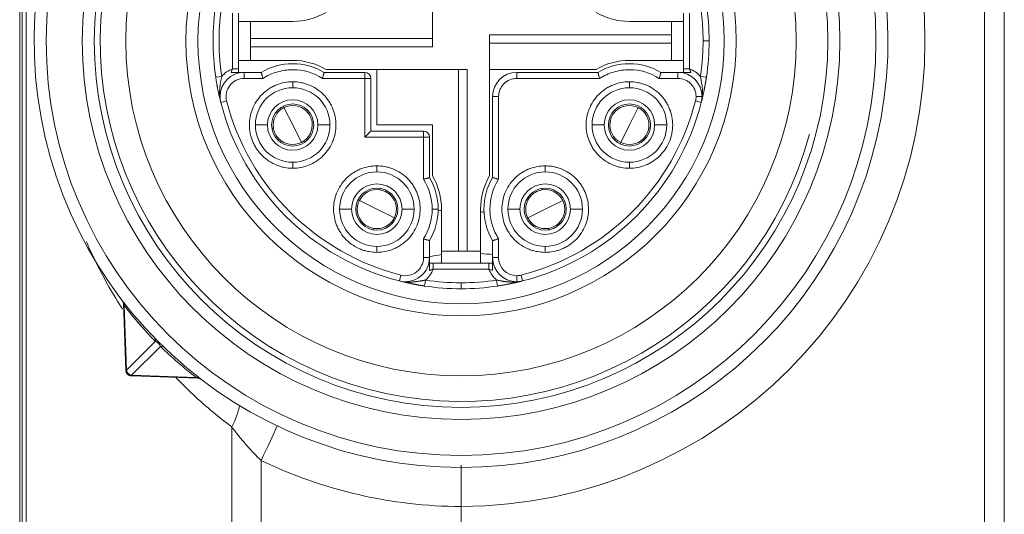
# Model space of a CAD drawing. Header units: millimetres. Extents: x 4 to 836, y 5 to 589.
# Tile 80 of 163: x 478 to 494, y 486 to 494. Entities that reach past the tile are written whole.
import ezdxf

# ---------------------------------------------------------------- set-up
doc = ezdxf.new("R2010")
doc.units = ezdxf.units.MM
doc.layers.add('1', color=7, linetype='Continuous', true_color=0xffffff)

msp = doc.modelspace()

# ---------------------------------------------------------------- linework, layer by layer
at = {"layer": '1', "color": 252, "linetype": 'Continuous', "lineweight": 13}
msp.add_line((494.084, 459.346), (494.084, 507.525), dxfattribs=at)
at = {"layer": '1', "color": 27, "linetype": 'Continuous', "lineweight": 18}
for p, q in [((477.749, 465.173), (477.749, 501.698)), ((493.752, 501.632), (493.752, 465.239)), ((479.472, 488.204), (479.434, 489.313)), ((479.473, 488.2), (479.472, 488.204)), ((479.568, 488.109), (479.563, 488.109)), ((480.677, 488.07), (479.568, 488.109)), ((485.049, 485.935), (485.049, 480.935))]:
    msp.add_line(p, q, dxfattribs=at)
at = {"layer": '1', "color": 27, "linetype": 'Continuous', "lineweight": 13}
for p, q in [((477.818, 501.698), (477.818, 465.173)), ((479.447, 489.28), (479.484, 488.204)), ((479.484, 488.204), (479.964, 488.684)), ((480.048, 488.6), (479.568, 488.121)), ((479.472, 488.204), (479.484, 488.204)), ((479.568, 488.109), (479.568, 488.121)), ((479.568, 488.121), (480.644, 488.083)), ((481.237, 479.611), (481.237, 487.259)), ((481.723, 486.702), (481.723, 480.169))]:
    msp.add_line(p, q, dxfattribs=at)
at = {"layer": '1', "color": 18, "linetype": 'Continuous', "lineweight": 18}
msp.add_line((477.709, 466.685), (477.709, 500.185), dxfattribs=at)
at = {"layer": '1', "color": 4, "linetype": 'Continuous', "lineweight": 18}
for p, q in [((484.574, 495.931), (484.574, 493.585)), ((481.549, 494.01), (481.349, 494.01)), ((481.549, 493.725), (481.549, 494.01)), ((481.549, 494.01), (482.249, 494.01)), ((488.549, 494.01), (487.849, 494.01)), ((488.749, 494.01), (488.549, 494.01)), ((488.549, 493.785), (488.549, 494.01)), ((484.574, 493.725), (481.549, 493.725)), ((481.549, 493.725), (481.549, 493.585)), ((485.524, 491.44), (485.524, 493.785)), ((485.524, 493.785), (488.549, 493.785)), ((488.549, 493.645), (488.549, 493.785)), ((481.549, 493.585), (481.549, 493.36)), ((481.549, 493.585), (484.574, 493.585)), ((485.524, 493.645), (488.549, 493.645)), ((488.549, 493.645), (488.549, 493.36)), ((481.349, 493.36), (481.549, 493.36)), ((481.549, 493.36), (482.249, 493.36)), ((488.549, 493.36), (487.849, 493.36)), ((488.549, 493.36), (488.749, 493.36)), ((482.804, 493.21), (485.149, 493.21)), ((483.649, 492.285), (483.649, 493.21)), ((485.009, 493.21), (485.009, 490.185)), ((485.149, 493.21), (485.149, 490.185)), ((487.295, 493.21), (485.524, 493.21)), ((484.574, 492.285), (483.649, 492.285)), ((484.574, 491.44), (484.574, 492.285)), ((484.724, 490.185), (484.724, 490.885)), ((485.374, 490.185), (485.374, 490.885)), ((484.724, 490.185), (484.724, 489.985)), ((485.009, 490.185), (484.724, 490.185)), ((485.009, 490.185), (485.149, 490.185)), ((485.149, 490.185), (485.374, 490.185)), ((485.374, 489.985), (485.374, 490.185))]:
    msp.add_line(p, q, dxfattribs=at)
at = {"layer": '1', "color": 163, "linetype": 'Continuous', "lineweight": 13}
for p, q in [((481.249, 493.222), (481.249, 494.149)), ((488.849, 494.149), (488.849, 493.222)), ((489.174, 493.685), (489.074, 493.685)), ((481.441, 493.16), (481.441, 493.06)), ((481.753, 493.06), (481.441, 493.06)), ((483.449, 493.06), (482.745, 493.06)), ((483.449, 493.06), (483.449, 493.16)), ((483.549, 493.06), (483.449, 493.06)), ((483.449, 492.085), (483.449, 493.06)), ((485.974, 493.16), (485.974, 493.06)), ((487.353, 493.06), (485.974, 493.06)), ((488.657, 493.06), (488.345, 493.06)), ((488.657, 493.16), (488.657, 493.06)), ((482.249, 493.005), (482.249, 492.905)), ((487.849, 493.005), (487.849, 492.905)), ((485.674, 492.76), (485.574, 492.76)), ((485.674, 492.76), (485.674, 491.381)), ((489.057, 492.76), (488.957, 492.76)), ((481.053, 492.661), (481.15, 492.686)), ((489.045, 492.661), (488.948, 492.686)), ((481.829, 492.285), (481.629, 492.285)), ((482.669, 492.285), (482.869, 492.285)), ((487.429, 492.285), (487.229, 492.285)), ((488.269, 492.285), (488.469, 492.285)), ((484.424, 492.085), (483.449, 492.085)), ((484.424, 492.085), (484.424, 492.185)), ((484.524, 492.085), (484.424, 492.085)), ((484.424, 491.381), (484.424, 492.085)), ((482.249, 491.565), (482.249, 491.665)), ((483.649, 491.605), (483.649, 491.505)), ((486.449, 491.605), (486.449, 491.505)), ((487.849, 491.565), (487.849, 491.665)), ((483.229, 490.885), (483.029, 490.885)), ((484.069, 490.885), (484.269, 490.885)), ((484.669, 490.885), (484.569, 490.885)), ((486.029, 490.885), (485.829, 490.885)), ((486.869, 490.885), (487.069, 490.885)), ((484.424, 490.077), (484.424, 490.39)), ((485.674, 490.39), (485.674, 490.077)), ((483.649, 490.165), (483.649, 490.265)), ((486.449, 490.165), (486.449, 490.265)), ((484.524, 490.077), (484.424, 490.077)), ((485.574, 490.077), (485.674, 490.077)), ((484.025, 489.69), (484.05, 489.786)), ((485.512, 489.885), (484.586, 489.885)), ((485.974, 489.677), (485.974, 489.777)), ((486.073, 489.69), (486.049, 489.786)), ((485.049, 489.56), (485.049, 489.66)), ((485.974, 489.673), (485.974, 489.677))]:
    msp.add_line(p, q, dxfattribs=at)
at = {"layer": '1', "color": 163, "linetype": 'Continuous', "lineweight": 18}
for p, q in [((481.349, 493.222), (481.349, 494.149)), ((488.749, 494.149), (488.749, 493.222)), ((481.249, 493.222), (481.349, 493.222)), ((488.749, 493.222), (488.849, 493.222)), ((480.969, 493.079), (481.068, 493.093)), ((481.725, 493.16), (481.441, 493.16)), ((483.449, 493.16), (482.773, 493.16)), ((483.549, 492.185), (483.549, 493.06)), ((487.325, 493.16), (485.974, 493.16)), ((488.657, 493.16), (488.373, 493.16)), ((489.129, 493.079), (489.03, 493.093)), ((485.574, 492.76), (485.574, 491.41)), ((484.424, 492.185), (483.549, 492.185)), ((484.524, 491.41), (484.524, 492.085)), ((484.524, 490.077), (484.524, 490.361)), ((485.574, 490.361), (485.574, 490.077)), ((485.512, 489.985), (484.586, 489.985)), ((484.586, 489.885), (484.586, 489.985)), ((485.512, 489.885), (485.512, 489.985)), ((484.442, 489.605), (484.457, 489.704)), ((485.656, 489.605), (485.641, 489.704))]:
    msp.add_line(p, q, dxfattribs=at)
at = {"layer": '1', "color": 30, "linetype": 'Continuous', "lineweight": 18}
for p, q in [((482.104, 492.576), (482.093, 492.598)), ((487.704, 491.995), (487.693, 491.972)), ((483.358, 491.031), (483.336, 491.042)), ((486.158, 490.74), (486.136, 490.729))]:
    msp.add_line(p, q, dxfattribs=at)
at = {"layer": '1', "color": 30, "linetype": 'Continuous', "lineweight": 13}
for p, q in [((482.249, 492.285), (482.104, 492.576)), ((487.849, 492.285), (487.994, 492.576)), ((482.249, 492.285), (482.394, 491.995)), ((487.849, 492.285), (487.704, 491.995)), ((483.649, 490.885), (483.358, 491.031)), ((486.449, 490.885), (486.74, 491.031)), ((483.649, 490.885), (483.94, 490.74)), ((486.449, 490.885), (486.158, 490.74))]:
    msp.add_line(p, q, dxfattribs=at)
at = {"layer": '1', "color": 27, "linetype": 'Continuous', "lineweight": 13}
msp.add_circle((485.049, 493.685), 6.9, dxfattribs=at)
at = {"layer": '1', "color": 27, "linetype": 'Continuous', "lineweight": 18}
for radius in [6.3, 6.1, 5.575, 4.575, 4.375]:
    msp.add_circle((485.049, 493.685), radius, dxfattribs=at)
at = {"layer": '1', "color": 27, "linetype": 'Continuous', "lineweight": 13}
for centre, radius, start, end in [((485.014, 493.685), 7.75, 270.258, 89.742), ((485.049, 493.685), 6, 75, 345), ((485.084, 493.685), 7.75, 244.2982, 269.742)]:
    msp.add_arc(centre, radius, start, end, dxfattribs=at)
at = {"layer": '1', "color": 27, "linetype": 'Continuous', "lineweight": 18}
for centre, radius, start, end in [((485.049, 493.685), 7.1, 99.6276, 80.3724), ((479.344, 489.31), 0.09, 2, 37.4858), ((485.127, 493.688), 7.19, 217.8102, 224.1034), ((485.052, 493.763), 7.19, 225.8966, 232.1898)]:
    msp.add_arc(centre, radius, start, end, dxfattribs=at)
at = {"layer": '1', "color": 163, "linetype": 'Continuous', "lineweight": 18}
for centre, radius, start, end in [((485.049, 493.685), 4.125, 171.5432, 180), ((485.049, 493.685), 4.125, 0, 8.4568), ((485.049, 493.685), 4.125, 180, 188.4568), ((485.049, 493.685), 4.125, 351.5432, 0), ((482.249, 492.285), 1.02, 59.0753, 120.9247), ((487.849, 492.285), 1.02, 59.0753, 120.9247), ((481.441, 492.76), 0.4, 90, 180), ((483.449, 493.06), 0.1, 0, 90), ((485.974, 492.76), 0.4, 90, 180), ((488.657, 492.76), 0.4, 360, 90), ((482.249, 492.285), 0.62, 90, 180), ((482.249, 492.285), 0.62, 0, 90), ((487.849, 492.285), 0.62, 90, 180), ((487.849, 492.285), 0.62, 0, 90), ((481.441, 492.76), 0.4, 180, 194.3782), ((488.657, 492.76), 0.4, 345.6218, 360), ((485.049, 493.685), 4.125, 194.3782, 255.6218), ((482.249, 492.285), 0.42, 0, 180), ((482.249, 492.285), 0.35, 0, 180), ((485.049, 493.685), 4.125, 284.3782, 345.6218), ((487.849, 492.285), 0.42, 0, 180), ((487.849, 492.285), 0.35, 0, 180), ((482.249, 492.285), 0.62, 180, 270), ((482.249, 492.285), 0.42, 180, 0), ((482.249, 492.285), 0.35, 180, 0), ((482.249, 492.285), 0.62, 270, 0), ((487.849, 492.285), 0.62, 180, 270), ((487.849, 492.285), 0.42, 180, 0), ((487.849, 492.285), 0.35, 180, 0), ((487.849, 492.285), 0.62, 270, 0), ((484.424, 492.085), 0.1, 0, 90), ((483.649, 490.885), 0.62, 90, 180), ((483.649, 490.885), 0.62, 0, 90), ((486.449, 490.885), 0.62, 90, 180), ((486.449, 490.885), 0.62, 360, 90), ((483.649, 490.885), 0.42, 0, 180), ((483.649, 490.885), 1.02, 0, 30.9247), ((486.449, 490.885), 1.02, 149.0753, 210.9247), ((486.449, 490.885), 0.42, 0, 180), ((483.649, 490.885), 0.35, 0, 180), ((486.449, 490.885), 0.35, 0, 180), ((483.649, 490.885), 0.62, 180, 270), ((483.649, 490.885), 0.42, 180, 0), ((483.649, 490.885), 0.35, 180, 0), ((483.649, 490.885), 0.62, 270, 0), ((483.649, 490.885), 1.02, 329.0753, 0), ((486.449, 490.885), 0.62, 180, 270), ((486.449, 490.885), 0.42, 180, 0), ((486.449, 490.885), 0.35, 180, 0), ((486.449, 490.885), 0.62, 270, 360), ((484.124, 490.077), 0.4, 255.6218, 360), ((485.974, 490.077), 0.4, 180, 270), ((485.974, 490.077), 0.4, 270, 284.3782), ((485.049, 493.685), 4.125, 261.5432, 270), ((485.049, 493.685), 4.125, 270, 278.4568)]:
    msp.add_arc(centre, radius, start, end, dxfattribs=at)
at = {"layer": '1', "color": 4, "linetype": 'Continuous', "lineweight": 18}
for centre, start, end in [((482.249, 495.11), 270, 300.2726), ((487.849, 495.11), 239.7274, 270), ((482.249, 492.26), 59.7274, 90), ((487.849, 492.26), 90, 120.2726), ((483.624, 490.885), 0, 30.2726), ((486.474, 490.885), 149.7274, 180)]:
    msp.add_arc(centre, 1.1, start, end, dxfattribs=at)
at = {"layer": '1', "color": 163, "linetype": 'Continuous', "lineweight": 13}
for centre, radius, start, end in [((481.441, 492.76), 0.3, 90, 194.3782), ((485.049, 493.685), 4.025, 194.3782, 255.6218), ((485.049, 493.685), 4.025, 284.3782, 345.6218), ((485.974, 490.077), 0.3, 180, 270), ((485.974, 490.077), 0.3, 270, 284.3782)]:
    msp.add_arc(centre, radius, start, end, dxfattribs=at)
at = {"layer": '1', "color": 30, "linetype": 'Continuous', "lineweight": 18}
for centre, start, end in [((482.249, 492.285), 116.5651, 188.6448), ((482.249, 492.285), 44.4853, 116.5651), ((487.849, 492.285), 63.4349, 135.5147), ((487.849, 492.285), 351.3552, 63.4349), ((482.249, 492.285), 8.6448, 44.4853), ((487.849, 492.285), 135.5147, 171.3552), ((482.249, 492.285), 188.6448, 224.4853), ((482.249, 492.285), 296.5651, 8.6448), ((487.849, 492.285), 171.3552, 243.4349), ((487.849, 492.285), 315.5147, 351.3552), ((482.249, 492.285), 224.4853, 296.5651), ((487.849, 492.285), 243.4349, 315.5147), ((483.649, 490.885), 81.3552, 153.4349), ((483.649, 490.885), 45.5147, 81.3552), ((483.649, 490.885), 333.4349, 45.5147), ((486.449, 490.885), 134.4853, 206.5651), ((486.449, 490.885), 98.6448, 134.4853), ((486.449, 490.885), 26.5651, 98.6448), ((483.649, 490.885), 153.4349, 225.5147), ((486.449, 490.885), 314.4853, 26.5651), ((483.649, 490.885), 225.5147, 261.3552), ((483.649, 490.885), 261.3552, 333.4349), ((486.449, 490.885), 206.5651, 278.6448), ((486.449, 490.885), 278.6448, 314.4853)]:
    msp.add_arc(centre, 0.325, start, end, dxfattribs=at)
at = {"layer": '1', "color": 252, "linetype": 'Continuous', "lineweight": 13}
for centre, major_axis, start_param, end_param in [((484.935, 483.435), (0, 7.432), 0.040252, 0.050756), ((484.935, 483.435), (0, 7.432), 6.188839, 6.199639), ((485.147, 483.435), (0, -6.719), 3.230637, 3.274129), ((485.147, 483.435), (0, -6.719), 3.050879, 3.093683)]:
    msp.add_ellipse(centre, major_axis=major_axis, ratio=0.707107, start_param=start_param, end_param=end_param, dxfattribs=at)
at = {"layer": '1', "color": 27, "linetype": 'Continuous', "lineweight": 13}
for centre, major_axis, ratio, start_param, end_param in [((479.369, 489.278), (0.0711, 0.0552), 0.715373, 5.493528, 6.283185), ((479.886, 488.681), (0.0646, 0.0626), 0.761043, 5.412314, 6.283185), ((480.045, 488.522), (-0.0626, -0.0646), 0.761043, 3.141593, 4.012464), ((479.563, 488.203), (-0.0899, -0.0031), 0.472389, 0, 0.737033), ((479.563, 488.199), (0.0572, -0.0831), 0.69717, 4.206583, 4.563971), ((479.566, 488.199), (0.0031, 0.0899), 0.472389, 2.40456, 3.141593), ((479.563, 488.199), (0.0831, -0.0572), 0.69717, 4.860807, 5.218195), ((480.641, 488.005), (-0.0552, -0.0711), 0.715373, 3.141593, 3.93125), ((480.717, 487.259), (0.559, 0.829), 0.4511, 5.007623, 5.430731), ((481.688, 486.702), (0.434, 0.901), 0.03145, 4.727525, 5.420037)]:
    msp.add_ellipse(centre, major_axis=major_axis, ratio=ratio, start_param=start_param, end_param=end_param, dxfattribs=at)
at = {"layer": '1', "color": 27, "linetype": 'Continuous', "lineweight": 18}
for start_param, end_param in [(3.542342, 3.761108), (3.141674, 3.542342)]:
    msp.add_ellipse((480.673, 487.98), major_axis=(-0.0548, -0.0714), ratio=0.999998, start_param=start_param, end_param=end_param, dxfattribs=at)
at = {"layer": '1', "color": 163, "linetype": 'Continuous', "lineweight": 13}
for points, weights in [([(481.068, 493.093), (481.009, 493.487), (481.009, 493.884), (481.068, 494.277)], [1, 0.9927513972, 0.9927513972, 1]), ([(489.03, 494.277), (489.059, 494.081), (489.074, 493.884), (489.074, 493.685)], [1, 0.998185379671, 0.998185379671, 1]), ([(489.074, 493.685), (489.074, 493.487), (489.059, 493.29), (489.03, 493.093)], [1, 0.998185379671, 0.998185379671, 1])]:
    msp.add_rational_spline(points, weights, degree=3, dxfattribs=at)
at = {"layer": '1', "color": 163, "linetype": 'Continuous', "lineweight": 18}
for points in [[(481.068, 493.093), (481.118, 493.15), (481.179, 493.193), (481.249, 493.222)], [(481.249, 493.222), (481.243, 493.202), (481.235, 493.181), (481.227, 493.16)], [(481.349, 493.16), (481.349, 493.181), (481.349, 493.201), (481.349, 493.222)], [(488.749, 493.222), (488.749, 493.201), (488.749, 493.181), (488.749, 493.16)], [(488.849, 493.222), (488.919, 493.193), (488.98, 493.15), (489.03, 493.093)], [(488.948, 492.686), (488.954, 492.71), (488.957, 492.735), (488.957, 492.76)], [(484.569, 490.885), (484.568, 491.065), (484.52, 491.23), (484.424, 491.381)], [(484.424, 490.39), (484.52, 490.541), (484.568, 490.706), (484.569, 490.885)], [(484.586, 489.985), (484.565, 489.985), (484.544, 489.985), (484.524, 489.985)], [(485.574, 489.985), (485.554, 489.985), (485.533, 489.985), (485.512, 489.985)], [(484.586, 489.885), (484.557, 489.815), (484.514, 489.755), (484.457, 489.704)], [(485.512, 489.885), (485.533, 489.879), (485.553, 489.872), (485.574, 489.863)], [(485.641, 489.704), (485.584, 489.755), (485.541, 489.815), (485.512, 489.885)], [(485.049, 489.66), (484.851, 489.66), (484.653, 489.675), (484.457, 489.704)], [(485.641, 489.704), (485.445, 489.675), (485.247, 489.66), (485.049, 489.66)]]:
    msp.add_open_spline(points, degree=3, dxfattribs=at)
for points, weights in [([(488.871, 493.16), (488.863, 493.181), (488.855, 493.202), (488.849, 493.222)], [0.999999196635, 0.999999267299, 0.999999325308, 0.999999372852]), ([(483.449, 492.085), (483.508, 492.144), (483.549, 492.185), (483.549, 492.185)], [1, 0.804737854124, 0.804737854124, 1]), ([(484.524, 489.863), (484.545, 489.872), (484.565, 489.879), (484.586, 489.885)], [0.999999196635, 0.999999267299, 0.999999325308, 0.999999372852])]:
    msp.add_rational_spline(points, weights, degree=3, dxfattribs=at)
for points, knots in [([(481.053, 492.661), (481.051, 492.668), (481.048, 492.683), (481.043, 492.704), (481.038, 492.724), (481.033, 492.743), (481.029, 492.762), (481.025, 492.779), (481.021, 492.796), (481.018, 492.812), (481.014, 492.826), (481.012, 492.84), (481.008, 492.856), (481.005, 492.873), (481.001, 492.893), (480.997, 492.912), (480.994, 492.931), (480.99, 492.95), (480.987, 492.969), (480.983, 492.987), (480.98, 493.006), (480.977, 493.024), (480.974, 493.043), (480.972, 493.061), (480.97, 493.073), (480.969, 493.079)], [0, 0, 0, 0, 0.059317, 0.115844, 0.169584, 0.220541, 0.268722, 0.314133, 0.356781, 0.396676, 0.43383, 0.468256, 0.499972, 0.546812, 0.592509, 0.637114, 0.680683, 0.723276, 0.764957, 0.805793, 0.845858, 0.885228, 0.923985, 0.962213, 1, 1, 1, 1]), ([(481.035, 492.78), (481.033, 492.821), (481.034, 492.86), (481.043, 492.97), (481.057, 493.036), (481.068, 493.093)], [0, 0, 0, 0, 0.335989, 0.335989, 1, 1, 1, 1]), ([(481.441, 493.16), (481.406, 493.16), (481.372, 493.16), (481.319, 493.16), (481.301, 493.16), (481.264, 493.16), (481.246, 493.16), (481.227, 493.16)], [0, 0, 0, 0, 0.5, 0.5, 0.75, 0.75, 1, 1, 1, 1]), ([(481.753, 493.06), (481.751, 493.067), (481.75, 493.073), (481.746, 493.086), (481.744, 493.092), (481.741, 493.104), (481.739, 493.11), (481.736, 493.121), (481.735, 493.126), (481.732, 493.135), (481.731, 493.139), (481.729, 493.147), (481.728, 493.15), (481.726, 493.155), (481.726, 493.157), (481.725, 493.16), (481.725, 493.16), (481.725, 493.16)], [0, 0, 0, 0, 0.125217, 0.125217, 0.250435, 0.250435, 0.375652, 0.375652, 0.50087, 0.50087, 0.626087, 0.626087, 0.751305, 0.751305, 0.876522, 0.876522, 1, 1, 1, 1]), ([(482.745, 493.06), (482.747, 493.067), (482.749, 493.073), (482.752, 493.086), (482.754, 493.092), (482.757, 493.104), (482.759, 493.11), (482.762, 493.121), (482.764, 493.126), (482.766, 493.135), (482.767, 493.139), (482.769, 493.147), (482.77, 493.15), (482.772, 493.155), (482.772, 493.157), (482.773, 493.16), (482.773, 493.16), (482.773, 493.16)], [0, 0, 0, 0, 0.125216, 0.125216, 0.250432, 0.250432, 0.375647, 0.375647, 0.500863, 0.500863, 0.626079, 0.626079, 0.751295, 0.751295, 0.87651, 0.87651, 1, 1, 1, 1]), ([(487.325, 493.16), (487.325, 493.16), (487.325, 493.16), (487.326, 493.157), (487.326, 493.155), (487.328, 493.15), (487.329, 493.147), (487.331, 493.139), (487.332, 493.135), (487.335, 493.126), (487.336, 493.121), (487.339, 493.11), (487.341, 493.104), (487.344, 493.092), (487.346, 493.086), (487.35, 493.073), (487.351, 493.067), (487.353, 493.06)], [0, 0, 0, 0, 0.120583, 0.120583, 0.246214, 0.246214, 0.371845, 0.371845, 0.497476, 0.497476, 0.623107, 0.623107, 0.748738, 0.748738, 0.874369, 0.874369, 1, 1, 1, 1]), ([(488.345, 493.06), (488.347, 493.067), (488.349, 493.073), (488.352, 493.086), (488.354, 493.092), (488.357, 493.104), (488.359, 493.11), (488.362, 493.121), (488.364, 493.126), (488.366, 493.135), (488.367, 493.139), (488.369, 493.147), (488.37, 493.15), (488.372, 493.155), (488.372, 493.157), (488.373, 493.16), (488.373, 493.16), (488.373, 493.16)], [0, 0, 0, 0, 0.125216, 0.125216, 0.250432, 0.250432, 0.375647, 0.375647, 0.500863, 0.500863, 0.626079, 0.626079, 0.751295, 0.751295, 0.87651, 0.87651, 1, 1, 1, 1]), ([(488.871, 493.16), (488.833, 493.16), (488.797, 493.16), (488.744, 493.16), (488.727, 493.16), (488.692, 493.16), (488.675, 493.16), (488.657, 493.16)], [0, 0, 0, 0, 0.5, 0.5, 0.75, 0.75, 1, 1, 1, 1]), ([(488.773, 493.16), (488.777, 493.16), (488.781, 493.16), (488.788, 493.16), (488.791, 493.16), (488.798, 493.16), (488.801, 493.16), (488.811, 493.16), (488.818, 493.16), (488.829, 493.16), (488.833, 493.16), (488.841, 493.16), (488.844, 493.16), (488.856, 493.16), (488.863, 493.16), (488.871, 493.16)], [0, 0, 0, 0, 0.166629, 0.166629, 0.270801, 0.270801, 0.374972, 0.374972, 0.583315, 0.583315, 0.687486, 0.687486, 0.791657, 0.791657, 1, 1, 1, 1]), ([(489.03, 493.093), (489.03, 493.093), (489.03, 493.093), (489.03, 493.093), (489.03, 493.093), (489.03, 493.093), (489.03, 493.093), (489.031, 493.092), (489.031, 493.091), (489.031, 493.088), (489.032, 493.083), (489.034, 493.073), (489.038, 493.052), (489.044, 493.02), (489.051, 492.981), (489.056, 492.946), (489.06, 492.916), (489.062, 492.891), (489.064, 492.866), (489.065, 492.84), (489.065, 492.814), (489.064, 492.787), (489.062, 492.769), (489.062, 492.76)], [0, 0, 0, 0, 0.000099, 0.000198, 0.000396, 0.000793, 0.001585, 0.003173, 0.006351, 0.012728, 0.025558, 0.051524, 0.104681, 0.215836, 0.333193, 0.456482, 0.529109, 0.603421, 0.679607, 0.75758, 0.837106, 0.917976, 1, 1, 1, 1]), ([(489.129, 493.079), (489.129, 493.076), (489.128, 493.069), (489.126, 493.059), (489.125, 493.049), (489.123, 493.039), (489.122, 493.03), (489.12, 493.02), (489.118, 493.01), (489.117, 492.999), (489.115, 492.989), (489.113, 492.979), (489.111, 492.969), (489.11, 492.959), (489.108, 492.948), (489.106, 492.938), (489.104, 492.928), (489.102, 492.917), (489.1, 492.907), (489.098, 492.896), (489.096, 492.886), (489.094, 492.875), (489.092, 492.864), (489.089, 492.85), (489.085, 492.832), (489.08, 492.809), (489.074, 492.784), (489.068, 492.756), (489.061, 492.726), (489.053, 492.694), (489.048, 492.672), (489.045, 492.661)], [0, 0, 0, 0, 0.020548, 0.041216, 0.062019, 0.082972, 0.104088, 0.125382, 0.146866, 0.168555, 0.19046, 0.212594, 0.23497, 0.257598, 0.28049, 0.303656, 0.327108, 0.350855, 0.374907, 0.399274, 0.423963, 0.448985, 0.474347, 0.500057, 0.551029, 0.608744, 0.673259, 0.744616, 0.822843, 0.907966, 1, 1, 1, 1]), ([(484.424, 491.381), (484.43, 491.383), (484.437, 491.385), (484.45, 491.389), (484.456, 491.39), (484.468, 491.394), (484.473, 491.395), (484.484, 491.398), (484.489, 491.4), (484.499, 491.403), (484.503, 491.404), (484.51, 491.406), (484.514, 491.407), (484.519, 491.408), (484.521, 491.409), (484.523, 491.409), (484.524, 491.41), (484.524, 491.41)], [0, 0, 0, 0, 0.125221, 0.125221, 0.250442, 0.250442, 0.375662, 0.375662, 0.500883, 0.500883, 0.626104, 0.626104, 0.751325, 0.751325, 0.876546, 0.876546, 1, 1, 1, 1]), ([(485.674, 491.381), (485.668, 491.383), (485.661, 491.385), (485.649, 491.389), (485.642, 491.39), (485.63, 491.394), (485.625, 491.395), (485.614, 491.398), (485.609, 491.4), (485.599, 491.403), (485.595, 491.404), (485.588, 491.406), (485.584, 491.407), (485.579, 491.408), (485.577, 491.409), (485.575, 491.409), (485.574, 491.41), (485.574, 491.41)], [0, 0, 0, 0, 0.125221, 0.125221, 0.250442, 0.250442, 0.375662, 0.375662, 0.500883, 0.500883, 0.626104, 0.626104, 0.751325, 0.751325, 0.876546, 0.876546, 1, 1, 1, 1]), ([(484.424, 490.39), (484.43, 490.388), (484.437, 490.386), (484.45, 490.382), (484.456, 490.38), (484.468, 490.377), (484.473, 490.375), (484.484, 490.372), (484.489, 490.371), (484.499, 490.368), (484.503, 490.367), (484.51, 490.365), (484.514, 490.364), (484.519, 490.363), (484.521, 490.362), (484.523, 490.361), (484.524, 490.361), (484.524, 490.361)], [0, 0, 0, 0, 0.125216, 0.125216, 0.250432, 0.250432, 0.375647, 0.375647, 0.500863, 0.500863, 0.626079, 0.626079, 0.751295, 0.751295, 0.87651, 0.87651, 1, 1, 1, 1]), ([(485.674, 490.39), (485.668, 490.388), (485.661, 490.386), (485.649, 490.382), (485.642, 490.38), (485.63, 490.377), (485.625, 490.375), (485.614, 490.372), (485.609, 490.371), (485.599, 490.368), (485.595, 490.367), (485.588, 490.365), (485.584, 490.364), (485.579, 490.363), (485.577, 490.362), (485.575, 490.361), (485.574, 490.361), (485.574, 490.361)], [0, 0, 0, 0, 0.125221, 0.125221, 0.250442, 0.250442, 0.375662, 0.375662, 0.500883, 0.500883, 0.626104, 0.626104, 0.751325, 0.751325, 0.876546, 0.876546, 1, 1, 1, 1]), ([(484.524, 489.863), (484.524, 489.901), (484.524, 489.937), (484.524, 489.99), (484.524, 490.008), (484.524, 490.043), (484.524, 490.06), (484.524, 490.077)], [0, 0, 0, 0, 0.5, 0.5, 0.75, 0.75, 1, 1, 1, 1]), ([(485.574, 489.863), (485.574, 489.901), (485.574, 489.937), (485.574, 489.99), (485.574, 490.008), (485.574, 490.043), (485.574, 490.06), (485.574, 490.077)], [0, 0, 0, 0, 0.5, 0.5, 0.75, 0.75, 1, 1, 1, 1]), ([(484.442, 489.605), (484.439, 489.606), (484.433, 489.607), (484.423, 489.608), (484.413, 489.61), (484.403, 489.611), (484.393, 489.613), (484.383, 489.614), (484.373, 489.616), (484.363, 489.618), (484.353, 489.62), (484.343, 489.621), (484.333, 489.623), (484.322, 489.625), (484.312, 489.627), (484.302, 489.629), (484.291, 489.631), (484.281, 489.633), (484.27, 489.635), (484.26, 489.637), (484.249, 489.639), (484.239, 489.641), (484.228, 489.643), (484.214, 489.646), (484.196, 489.65), (484.172, 489.655), (484.147, 489.66), (484.12, 489.666), (484.09, 489.673), (484.058, 489.681), (484.036, 489.687), (484.025, 489.69)], [0, 0, 0, 0, 0.020548, 0.041216, 0.062019, 0.082972, 0.104088, 0.125381, 0.146866, 0.168555, 0.19046, 0.212594, 0.23497, 0.257598, 0.28049, 0.303656, 0.327108, 0.350855, 0.374907, 0.399274, 0.423963, 0.448985, 0.474347, 0.500057, 0.551029, 0.608744, 0.673259, 0.744616, 0.822843, 0.907966, 1, 1, 1, 1]), ([(485.974, 489.673), (485.97, 489.672), (485.96, 489.672), (485.947, 489.671), (485.934, 489.67), (485.92, 489.67), (485.907, 489.67), (485.894, 489.67), (485.881, 489.67), (485.868, 489.671), (485.855, 489.672), (485.843, 489.673), (485.83, 489.674), (485.818, 489.675), (485.806, 489.676), (485.797, 489.677), (485.792, 489.678), (485.789, 489.678), (485.783, 489.679), (485.776, 489.68), (485.768, 489.681), (485.757, 489.683), (485.745, 489.685), (485.731, 489.687), (485.715, 489.69), (485.698, 489.693), (485.68, 489.696), (485.661, 489.7), (485.648, 489.703), (485.641, 489.704)], [0, 0, 0, 0, 0.041241, 0.08221, 0.122883, 0.163233, 0.203234, 0.242857, 0.282072, 0.320849, 0.359157, 0.396962, 0.434253, 0.471094, 0.507488, 0.543425, 0.547558, 0.557437, 0.573002, 0.594156, 0.620763, 0.652649, 0.689598, 0.731349, 0.777599, 0.827996, 0.882147, 0.939628, 1, 1, 1, 1]), ([(486.073, 489.69), (486.066, 489.688), (486.052, 489.684), (486.031, 489.679), (486.01, 489.674), (485.991, 489.669), (485.973, 489.665), (485.955, 489.661), (485.939, 489.657), (485.923, 489.654), (485.908, 489.651), (485.894, 489.648), (485.879, 489.645), (485.861, 489.641), (485.842, 489.637), (485.823, 489.634), (485.803, 489.63), (485.784, 489.626), (485.766, 489.623), (485.747, 489.62), (485.728, 489.617), (485.71, 489.614), (485.692, 489.611), (485.674, 489.608), (485.662, 489.606), (485.656, 489.605)], [0, 0, 0, 0, 0.059317, 0.115844, 0.169584, 0.220541, 0.268722, 0.314133, 0.356781, 0.396676, 0.43383, 0.468256, 0.499972, 0.546812, 0.592509, 0.637114, 0.680683, 0.723276, 0.764957, 0.805793, 0.845858, 0.885228, 0.923985, 0.962213, 1, 1, 1, 1])]:
    msp.add_open_spline(points, degree=3, knots=knots, dxfattribs=at)
at = {"layer": '1', "color": 163, "linetype": 'Continuous', "lineweight": 13}
for points, knots in [([(482.745, 493.06), (482.594, 493.157), (482.428, 493.205), (482.204, 493.205), (482.16, 493.202), (482.072, 493.189), (482.027, 493.179), (481.903, 493.142), (481.826, 493.107), (481.753, 493.06)], [0, 0, 0, 0, 0.5, 0.5, 0.625, 0.625, 0.75, 0.75, 1, 1, 1, 1]), ([(485.974, 493.06), (485.892, 493.06), (485.819, 493.03), (485.748, 492.958), (485.728, 492.935), (485.713, 492.908), (485.703, 492.89), (485.699, 492.88), (485.681, 492.836), (485.674, 492.799), (485.674, 492.76)], [0, 0, 0, 0, 0.5, 0.5, 0.625, 0.6875, 0.6875, 0.75, 0.75, 1, 1, 1, 1]), ([(488.345, 493.06), (488.194, 493.157), (488.028, 493.205), (487.804, 493.205), (487.76, 493.202), (487.672, 493.189), (487.627, 493.179), (487.503, 493.142), (487.426, 493.107), (487.353, 493.06)], [0, 0, 0, 0, 0.5, 0.5, 0.625, 0.625, 0.75, 0.75, 1, 1, 1, 1]), ([(488.957, 492.76), (488.957, 492.843), (488.926, 492.915), (488.855, 492.987), (488.832, 493.006), (488.805, 493.022), (488.787, 493.031), (488.777, 493.036), (488.733, 493.053), (488.696, 493.06), (488.657, 493.06)], [0, 0, 0, 0, 0.5, 0.5, 0.625, 0.6875, 0.6875, 0.75, 0.75, 1, 1, 1, 1]), ([(482.249, 491.565), (482.203, 491.565), (482.136, 491.572), (482.07, 491.588), (482.027, 491.6), (482.007, 491.607), (481.892, 491.652), (481.81, 491.706), (481.705, 491.811), (481.659, 491.868), (481.622, 491.931), (481.599, 491.975), (481.588, 491.999), (481.546, 492.105), (481.529, 492.194), (481.529, 492.331), (481.535, 492.398), (481.551, 492.464), (481.564, 492.508), (481.57, 492.527), (481.616, 492.643), (481.67, 492.724), (481.775, 492.83), (481.832, 492.876), (481.895, 492.913), (481.938, 492.935), (481.963, 492.946), (482.069, 492.989), (482.157, 493.005), (482.249, 493.005)], [0, 0, 0, 0, 0.0625, 0.09375, 0.09375, 0.125, 0.125, 0.25, 0.25, 0.3125, 0.34375, 0.34375, 0.375, 0.375, 0.5, 0.5, 0.5625, 0.59375, 0.59375, 0.625, 0.625, 0.75, 0.75, 0.8125, 0.84375, 0.84375, 0.875, 0.875, 1, 1, 1, 1]), ([(482.249, 493.005), (482.295, 493.005), (482.362, 492.999), (482.428, 492.983), (482.471, 492.971), (482.491, 492.964), (482.606, 492.918), (482.688, 492.865), (482.793, 492.76), (482.84, 492.703), (482.876, 492.64), (482.899, 492.596), (482.91, 492.572), (482.952, 492.466), (482.969, 492.377), (482.969, 492.24), (482.963, 492.172), (482.947, 492.107), (482.934, 492.063), (482.928, 492.043), (482.882, 491.928), (482.828, 491.846), (482.723, 491.741), (482.666, 491.695), (482.603, 491.658), (482.56, 491.635), (482.535, 491.624), (482.429, 491.582), (482.341, 491.565), (482.249, 491.565)], [0, 0, 0, 0, 0.0625, 0.09375, 0.09375, 0.125, 0.125, 0.25, 0.25, 0.3125, 0.34375, 0.34375, 0.375, 0.375, 0.5, 0.5, 0.5625, 0.59375, 0.59375, 0.625, 0.625, 0.75, 0.75, 0.8125, 0.84375, 0.84375, 0.875, 0.875, 1, 1, 1, 1]), ([(487.849, 491.565), (487.803, 491.565), (487.736, 491.572), (487.67, 491.588), (487.627, 491.6), (487.607, 491.607), (487.492, 491.652), (487.41, 491.706), (487.305, 491.811), (487.259, 491.868), (487.222, 491.931), (487.199, 491.975), (487.188, 491.999), (487.146, 492.105), (487.129, 492.194), (487.129, 492.331), (487.135, 492.398), (487.151, 492.464), (487.164, 492.508), (487.17, 492.527), (487.216, 492.643), (487.27, 492.724), (487.375, 492.83), (487.432, 492.876), (487.495, 492.913), (487.538, 492.935), (487.563, 492.946), (487.669, 492.989), (487.757, 493.005), (487.849, 493.005)], [0, 0, 0, 0, 0.0625, 0.09375, 0.09375, 0.125, 0.125, 0.25, 0.25, 0.3125, 0.34375, 0.34375, 0.375, 0.375, 0.5, 0.5, 0.5625, 0.59375, 0.59375, 0.625, 0.625, 0.75, 0.75, 0.8125, 0.84375, 0.84375, 0.875, 0.875, 1, 1, 1, 1]), ([(487.849, 493.005), (487.895, 493.005), (487.962, 492.999), (488.028, 492.983), (488.071, 492.971), (488.091, 492.964), (488.206, 492.918), (488.288, 492.865), (488.393, 492.76), (488.44, 492.703), (488.476, 492.64), (488.499, 492.596), (488.51, 492.572), (488.552, 492.466), (488.569, 492.377), (488.569, 492.24), (488.563, 492.172), (488.547, 492.107), (488.534, 492.063), (488.528, 492.043), (488.482, 491.928), (488.428, 491.846), (488.323, 491.741), (488.266, 491.695), (488.203, 491.658), (488.16, 491.635), (488.135, 491.624), (488.029, 491.582), (487.941, 491.565), (487.849, 491.565)], [0, 0, 0, 0, 0.0625, 0.09375, 0.09375, 0.125, 0.125, 0.25, 0.25, 0.3125, 0.34375, 0.34375, 0.375, 0.375, 0.5, 0.5, 0.5625, 0.59375, 0.59375, 0.625, 0.625, 0.75, 0.75, 0.8125, 0.84375, 0.84375, 0.875, 0.875, 1, 1, 1, 1]), ([(483.649, 490.165), (483.603, 490.165), (483.536, 490.172), (483.47, 490.188), (483.427, 490.2), (483.407, 490.207), (483.292, 490.252), (483.21, 490.306), (483.105, 490.411), (483.059, 490.468), (483.022, 490.531), (482.999, 490.575), (482.988, 490.599), (482.946, 490.705), (482.929, 490.794), (482.929, 490.931), (482.935, 490.998), (482.951, 491.064), (482.964, 491.108), (482.97, 491.127), (483.016, 491.243), (483.07, 491.324), (483.175, 491.43), (483.232, 491.476), (483.295, 491.513), (483.338, 491.535), (483.363, 491.546), (483.469, 491.589), (483.557, 491.605), (483.649, 491.605)], [0, 0, 0, 0, 0.0625, 0.09375, 0.09375, 0.125, 0.125, 0.25, 0.25, 0.3125, 0.34375, 0.34375, 0.375, 0.375, 0.5, 0.5, 0.5625, 0.59375, 0.59375, 0.625, 0.625, 0.75, 0.75, 0.8125, 0.84375, 0.84375, 0.875, 0.875, 1, 1, 1, 1]), ([(483.649, 491.605), (483.695, 491.605), (483.762, 491.599), (483.828, 491.583), (483.871, 491.571), (483.891, 491.564), (484.006, 491.518), (484.088, 491.465), (484.193, 491.36), (484.24, 491.303), (484.276, 491.24), (484.299, 491.196), (484.31, 491.172), (484.352, 491.066), (484.369, 490.977), (484.369, 490.84), (484.363, 490.772), (484.347, 490.707), (484.334, 490.663), (484.328, 490.643), (484.282, 490.528), (484.228, 490.446), (484.123, 490.341), (484.066, 490.295), (484.003, 490.258), (483.96, 490.235), (483.935, 490.224), (483.829, 490.182), (483.741, 490.165), (483.649, 490.165)], [0, 0, 0, 0, 0.0625, 0.09375, 0.09375, 0.125, 0.125, 0.25, 0.25, 0.3125, 0.34375, 0.34375, 0.375, 0.375, 0.5, 0.5, 0.5625, 0.59375, 0.59375, 0.625, 0.625, 0.75, 0.75, 0.8125, 0.84375, 0.84375, 0.875, 0.875, 1, 1, 1, 1]), ([(486.449, 490.165), (486.403, 490.165), (486.336, 490.172), (486.27, 490.188), (486.227, 490.2), (486.207, 490.207), (486.092, 490.252), (486.01, 490.306), (485.905, 490.411), (485.859, 490.468), (485.822, 490.531), (485.799, 490.575), (485.788, 490.599), (485.746, 490.705), (485.729, 490.794), (485.729, 490.931), (485.735, 490.998), (485.751, 491.064), (485.764, 491.108), (485.77, 491.127), (485.816, 491.243), (485.87, 491.324), (485.975, 491.43), (486.032, 491.476), (486.095, 491.513), (486.138, 491.535), (486.163, 491.546), (486.269, 491.589), (486.357, 491.605), (486.449, 491.605)], [0, 0, 0, 0, 0.0625, 0.09375, 0.09375, 0.125, 0.125, 0.25, 0.25, 0.3125, 0.34375, 0.34375, 0.375, 0.375, 0.5, 0.5, 0.5625, 0.59375, 0.59375, 0.625, 0.625, 0.75, 0.75, 0.8125, 0.84375, 0.84375, 0.875, 0.875, 1, 1, 1, 1]), ([(486.449, 491.605), (486.495, 491.605), (486.562, 491.599), (486.628, 491.583), (486.671, 491.571), (486.691, 491.564), (486.806, 491.518), (486.888, 491.465), (486.993, 491.36), (487.04, 491.303), (487.076, 491.24), (487.099, 491.196), (487.11, 491.172), (487.152, 491.066), (487.169, 490.977), (487.169, 490.84), (487.163, 490.772), (487.147, 490.707), (487.134, 490.663), (487.128, 490.643), (487.082, 490.528), (487.028, 490.446), (486.923, 490.341), (486.866, 490.295), (486.803, 490.258), (486.76, 490.235), (486.735, 490.224), (486.629, 490.182), (486.541, 490.165), (486.449, 490.165)], [0, 0, 0, 0, 0.0625, 0.09375, 0.09375, 0.125, 0.125, 0.25, 0.25, 0.3125, 0.34375, 0.34375, 0.375, 0.375, 0.5, 0.5, 0.5625, 0.59375, 0.59375, 0.625, 0.625, 0.75, 0.75, 0.8125, 0.84375, 0.84375, 0.875, 0.875, 1, 1, 1, 1]), ([(485.674, 491.381), (485.577, 491.23), (485.529, 491.064), (485.529, 490.841), (485.532, 490.796), (485.545, 490.709), (485.555, 490.663), (485.592, 490.54), (485.628, 490.462), (485.674, 490.39)], [0, 0, 0, 0, 0.5, 0.5, 0.625, 0.625, 0.75, 0.75, 1, 1, 1, 1]), ([(484.05, 489.786), (484.094, 489.775), (484.141, 489.774), (484.229, 489.792), (484.272, 489.812), (484.344, 489.868), (484.373, 489.904), (484.414, 489.986), (484.424, 490.03), (484.424, 490.077)], [0, 0, 0, 0, 0.25, 0.25, 0.5, 0.5, 0.75, 0.75, 1, 1, 1, 1])]:
    msp.add_open_spline(points, degree=3, knots=knots, dxfattribs=at)
at = {"layer": '1', "color": 30, "linetype": 'Continuous', "lineweight": 18}
for points in [[(482.481, 492.513), (482.488, 492.517), (482.495, 492.52), (482.502, 492.524)], [(487.595, 492.524), (487.602, 492.521), (487.61, 492.517), (487.617, 492.513)], [(481.911, 492.228), (481.916, 492.231), (481.922, 492.234), (481.928, 492.237)], [(482.587, 492.343), (482.582, 492.34), (482.576, 492.337), (482.57, 492.334)], [(487.528, 492.334), (487.521, 492.337), (487.515, 492.341), (487.509, 492.344)], [(488.17, 492.237), (488.177, 492.233), (488.183, 492.23), (488.189, 492.227)], [(482.017, 492.058), (482.01, 492.054), (482.003, 492.051), (481.996, 492.047)], [(488.103, 492.046), (488.096, 492.05), (488.088, 492.054), (488.081, 492.058)], [(483.698, 491.207), (483.701, 491.212), (483.704, 491.218), (483.706, 491.224)], [(483.888, 491.14), (483.884, 491.132), (483.881, 491.125), (483.877, 491.117)], [(486.221, 491.117), (486.218, 491.124), (486.215, 491.13), (486.212, 491.137)], [(486.391, 491.224), (486.394, 491.218), (486.397, 491.213), (486.4, 491.207)], [(483.41, 490.631), (483.414, 490.639), (483.418, 490.646), (483.421, 490.654)], [(486.677, 490.654), (486.68, 490.647), (486.683, 490.641), (486.686, 490.634)], [(483.6, 490.564), (483.597, 490.558), (483.595, 490.553), (483.592, 490.547)], [(486.507, 490.547), (486.504, 490.552), (486.501, 490.558), (486.498, 490.564)]]:
    msp.add_open_spline(points, degree=3, dxfattribs=at)
at = {"layer": '1', "color": 27, "linetype": 'Continuous', "lineweight": 13}
for points, knots in [([(479.417, 489.221), (479.341, 489.34), (479.268, 489.46), (479.125, 489.712), (479.056, 489.843), (478.931, 490.095), (478.874, 490.216), (478.821, 490.339)], [0, 0, 0, 0, 0.335209, 0.335209, 0.68695, 0.68695, 1, 1, 1, 1]), ([(479.434, 489.313), (479.434, 489.313), (479.434, 489.313), (479.434, 489.312), (479.435, 489.311), (479.436, 489.308), (479.437, 489.305), (479.439, 489.299), (479.441, 489.295), (479.444, 489.288), (479.445, 489.284), (479.447, 489.28)], [0, 0, 0, 0, 0.118439, 0.118439, 0.244376, 0.244376, 0.496251, 0.496251, 0.748125, 0.748125, 1, 1, 1, 1]), ([(480.048, 488.6), (480.047, 488.604), (480.045, 488.607), (480.042, 488.615), (480.04, 488.619), (480.035, 488.627), (480.032, 488.632), (480.024, 488.642), (480.02, 488.647), (480.013, 488.654), (480.01, 488.656), (480.005, 488.661), (480.003, 488.663), (479.996, 488.668), (479.991, 488.671), (479.982, 488.676), (479.978, 488.678), (479.971, 488.682), (479.967, 488.683), (479.964, 488.684)], [0, 0, 0, 0, 0.125, 0.125, 0.25, 0.25, 0.375, 0.375, 0.5, 0.5, 0.5625, 0.5625, 0.625, 0.625, 0.75, 0.75, 0.875, 0.875, 1, 1, 1, 1]), ([(479.497, 488.172), (479.499, 488.168), (479.502, 488.164), (479.507, 488.157), (479.51, 488.153), (479.517, 488.147), (479.52, 488.144), (479.528, 488.138), (479.531, 488.135), (479.535, 488.133)], [0, 0, 0, 0, 0.25, 0.25, 0.5, 0.5, 0.75, 0.75, 1, 1, 1, 1]), ([(481.237, 487.259), (480.993, 487.44), (480.766, 487.633), (480.47, 487.916), (480.39, 487.996), (480.312, 488.078)], [0, 0, 0, 0, 0.722805, 0.722805, 1, 1, 1, 1]), ([(480.644, 488.083), (480.648, 488.081), (480.652, 488.08), (480.659, 488.077), (480.662, 488.076), (480.669, 488.073), (480.671, 488.072), (480.675, 488.071), (480.677, 488.07), (480.677, 488.07)], [0, 0, 0, 0, 0.250949, 0.250949, 0.501897, 0.501897, 0.752846, 0.752846, 1, 1, 1, 1]), ([(481.237, 487.259), (481.273, 487.212), (481.346, 487.116), (481.424, 487.022), (481.485, 486.952), (481.506, 486.928), (481.547, 486.882), (481.569, 486.859), (481.633, 486.791), (481.677, 486.746), (481.723, 486.702)], [0, 0, 0, 0, 0.25, 0.5, 0.5, 0.625, 0.625, 0.75, 0.75, 1, 1, 1, 1])]:
    msp.add_open_spline(points, degree=3, knots=knots, dxfattribs=at)
at = {"layer": '1', "color": 163, "linetype": 'Continuous', "lineweight": 18}
msp.add_rational_spline([(484.457, 489.704), (484.4, 489.693), (484.334, 489.68), (484.214, 489.669), (484.163, 489.669), (484.111, 489.674)], [0.999999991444, 0.999999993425, 0.999999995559, 0.999999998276, 0.999999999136, 0.999999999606], degree=3, knots=[0, 0, 0, 0, 0.608771, 0.608771, 1, 1, 1, 1], dxfattribs=at)
at = {"layer": '1', "color": 27, "linetype": 'Continuous', "lineweight": 18}
msp.add_open_spline([(479.419, 489.36), (479.415, 489.365), (479.415, 489.365)], degree=2, dxfattribs=at)
for points, knots in [([(479.563, 488.109), (479.551, 488.109), (479.54, 488.112), (479.524, 488.119), (479.518, 488.122), (479.509, 488.128), (479.504, 488.132), (479.496, 488.141), (479.492, 488.145), (479.485, 488.155), (479.483, 488.16), (479.478, 488.171), (479.476, 488.176), (479.474, 488.188), (479.473, 488.194), (479.473, 488.2)], [0, 0, 0, 0, 0.25, 0.25, 0.375, 0.375, 0.5, 0.5, 0.625, 0.625, 0.75, 0.75, 0.875, 0.875, 1, 1, 1, 1]), ([(485.049, 486.625), (485.049, 486.607), (485.049, 486.589), (485.049, 486.557), (485.049, 486.544), (485.049, 486.518), (485.049, 486.504), (485.049, 486.436), (485.049, 486.379), (485.049, 486.303), (485.049, 486.288), (485.049, 486.257), (485.049, 486.241), (485.049, 486.194), (485.049, 486.162), (485.049, 486.066), (485.049, 486.002), (485.049, 485.935)], [0, 0, 0, 0, 0.09622, 0.09622, 0.160776, 0.160776, 0.225332, 0.225332, 0.483554, 0.483554, 0.54811, 0.54811, 0.612666, 0.612666, 0.741777, 0.741777, 1, 1, 1, 1])]:
    msp.add_open_spline(points, degree=3, knots=knots, dxfattribs=at)

doc.saveas('drawing.dxf')
